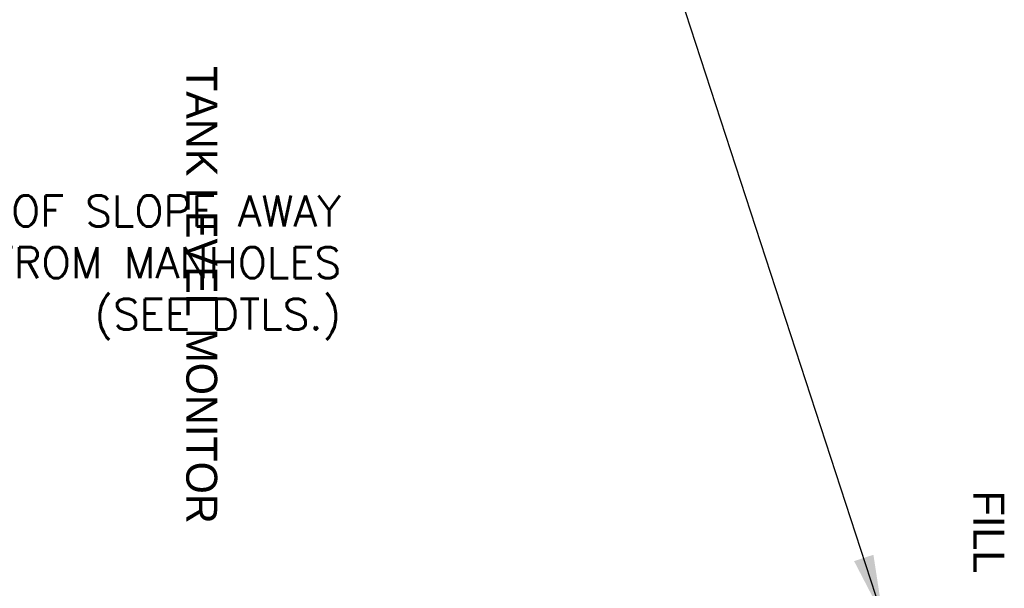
# Model space of a CAD drawing. Extents: x 2963 to 4079, y -422 to 622.
# Tile 90 of 119: x 3564 to 3635, y 506 to 547. Entities that reach past the tile are written whole.
import ezdxf

# ---------------------------------------------------------------- set-up
doc = ezdxf.new("R2010")
doc.units = 0
doc.header["$MEASUREMENT"] = 0
doc.layers.add('TEXT', color=3, linetype='CONTINUOUS')
doc.styles.add('SIMPFRAC', font='simpfrac')
doc.styles.add('SIMPLEX', font='simplex')
doc.dimstyles.new('DIM48', dxfattribs={"dimscale": 48, "dimtxt": 0.09375, "dimasz": 0.09375, "dimexe": 0.0625, "dimexo": 0.0625, "dimgap": 0.0625, "dimtad": 1, "dimdec": 4, "dimzin": 3, "dimdsep": 46, "dimlunit": 4, "dimtxsty": 'SIMPLEX', "dimcen": 0, "dimclrd": 3, "dimclre": 3, "dimclrt": 3, "dimadec": 0, "dimazin": 0, "dimtfac": 1, "dimtdec": 4, "dimtofl": 0, "dimtmove": 2, "dimatfit": 3, "dimfxl": 1, "dimfrac": 2, "dimtolj": 1, "dimtzin": 3, "dimarcsym": 0})

msp = doc.modelspace()

# ---------------------------------------------------------------- texts
at = {"layer": 'TEXT', "linetype": 'Continuous', "style": 'SIMPFRAC'}
for s, p in [('TANK LEVEL MONITOR', (3575.71523, 543.84759)), ('FILL', (3632.97593, 512.99038))]:
    msp.add_text(s, height=2.25, rotation=270, dxfattribs=at).set_placement(p)
at = {"layer": 'TEXT', "insert": (3586.98211, 534.43587), "char_height": 2.25, "width": 52.9500821, "attachment_point": 3, "style": 'SIMPLEX'}
msp.add_mtext('EDGE OF SLOPE AWAY\\PFROM MANHOLES\\P(SEE DTLS.)', dxfattribs=at)

# ---------------------------------------------------------------- leaders
at = {"layer": 'TEXT'}
msp.add_leader([(3626.39689, 503.8147), (3596.19151, 596.37341), (3585.91455, 596.37341)], dimstyle='DIM48', override={"dimgap": 0.0625, "dimtad": 0}, dxfattribs=at)

doc.saveas('drawing.dxf')
